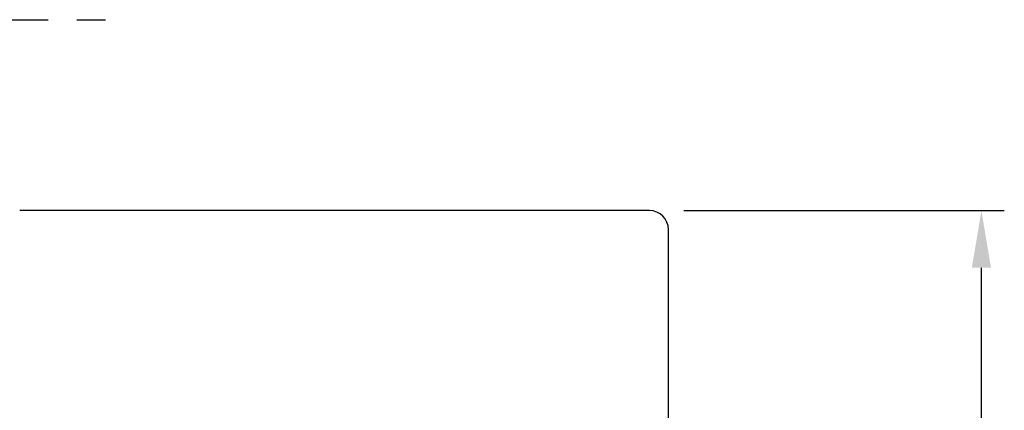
# Model space of a CAD drawing. Extents: x 29.2 to 128.2, y 42.4 to 105.2.
# Tile 48 of 48: x 102.4 to 128.2, y 77.6 to 87.9. Entities that reach past the tile are written whole.
import ezdxf

# ---------------------------------------------------------------- set-up
doc = ezdxf.new("R2010")
doc.units = 0
doc.header["$MEASUREMENT"] = 0
doc.linetypes.add('CENTER', pattern=[2, 1.25, -0.25, 0.25, -0.25])
doc.layers.get('0').update_dxf_attribs({"linetype": 'CONTINUOUS'})

msp = doc.modelspace()

# ---------------------------------------------------------------- linework, layer by layer
at = {"color": 7, "linetype": 'CENTER', "ltscale": 3}
msp.add_line((93.447, 87.879), (105.447, 87.879), dxfattribs=at)
at = {"color": 7, "linetype": 'Continuous'}
for p, q in [((118.947, 82.879), (102.447, 82.879)), ((119.847, 82.879), (128.249, 82.879)), ((119.447, 62.379), (119.447, 82.379)), ((127.649, 63.379), (127.649, 81.379))]:
    msp.add_line(p, q, dxfattribs=at)
msp.add_arc((118.947, 82.379), 0.5, 0, 90, dxfattribs=at)
msp.add_solid([(127.399, 81.379), (127.899, 81.379), (127.649, 82.879)], dxfattribs=at)

doc.saveas('drawing.dxf')
